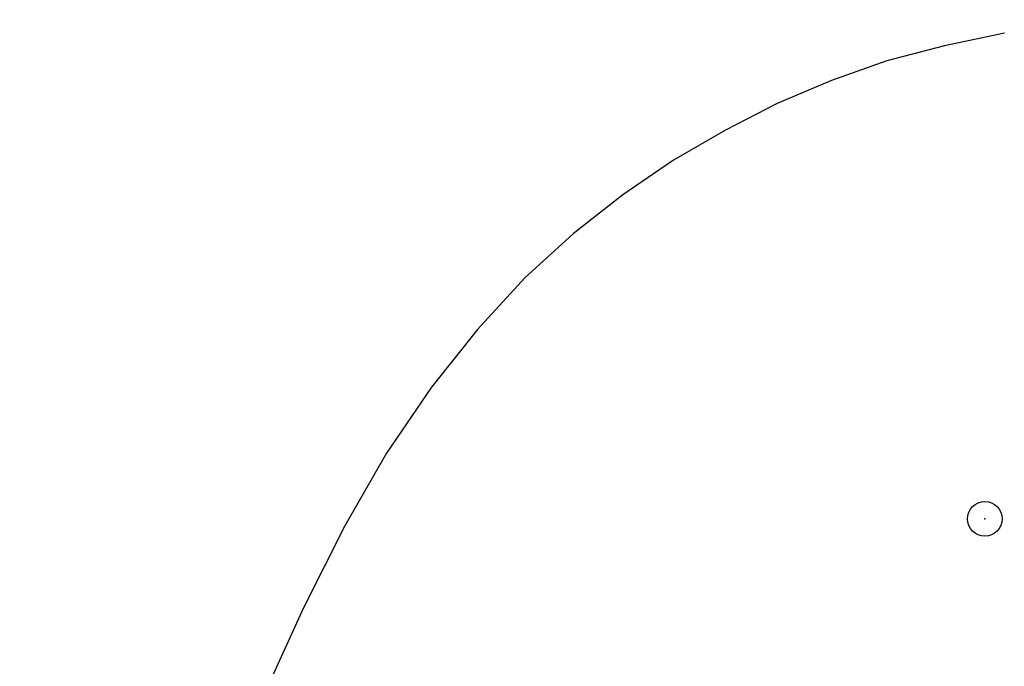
# Model space of a CAD drawing. Extents: x 0 to 363660, y 0 to 4201329.
# Tile 122 of 256: x 360204.92 to 360213.46, y 4200484.87 to 4200490.48. Entities that reach past the tile are written whole.
import ezdxf

# ---------------------------------------------------------------- set-up
doc = ezdxf.new("R2010")
doc.units = 0
doc.header["$LTSCALE"] = 0.5
doc.header["$MEASUREMENT"] = 0
doc.header["$PDMODE"] = 32
doc.header["$PDSIZE"] = 0.3
doc.linetypes.add('CONTI', pattern=[0])
doc.layers.add('.', color=7, linetype='Continuous', lineweight=15)
doc.layers.add('GORIZDEFAULT', color=32, linetype='CONTI')
doc.layers.add('PI_TTDEFAULT', color=5, linetype='CONTI')

# ---------------------------------------------------------------- blocks, each defined once
blk = doc.blocks.new('gergrgrre')
at = {"layer": 'GORIZDEFAULT', "color": 32}
blk.add_polyline3d([(360213.46, 4200490.36, 546.5), (360212.94, 4200490.25, 546.5), (360212.44, 4200490.12, 546.5), (360211.96, 4200489.95, 546.5), (360211.49, 4200489.75, 546.5), (360211.04, 4200489.52, 546.5), (360210.59, 4200489.26, 546.5), (360210.15, 4200488.96, 546.5), (360209.72, 4200488.62, 546.5), (360209.3, 4200488.24, 546.5), (360208.89, 4200487.79, 546.5), (360208.49, 4200487.29, 546.5), (360208.1, 4200486.72, 546.5), (360207.74, 4200486.09, 546.5), (360207.38, 4200485.38, 546.5), (360207.04, 4200484.63, 546.5)], dxfattribs=at)
at = {"layer": 'PI_TTDEFAULT', "color": 5}
blk.add_point((360213.29, 4200486.15, 546.9), dxfattribs=at)

msp = doc.modelspace()

# ---------------------------------------------------------------- hatches: boundary and pattern name
at = {"layer": '.', "ltscale": 0.149071}
h = msp.add_hatch(color=256, dxfattribs=at)
h.dxf.hatch_style = 1
h.set_gradient(color1=(255, 255, 255), tint=1)
h.paths.add_polyline_path([(359890.2408, 4200193.8911), (361190.2408, 4200193.8911), (361190.2408, 4201328.8911), (359890.2408, 4201328.8911)])
h.paths.add_polyline_path([(359905.2408, 4201313.8911), (361175.2408, 4201313.8911), (361175.2408, 4200208.8911), (359905.2408, 4200208.8911)], flags=16)

# ---------------------------------------------------------------- block references
at = {"linetype": 'Continuous'}
msp.add_blockref('gergrgrre', (0, 0), dxfattribs=at)

doc.saveas('drawing.dxf')
